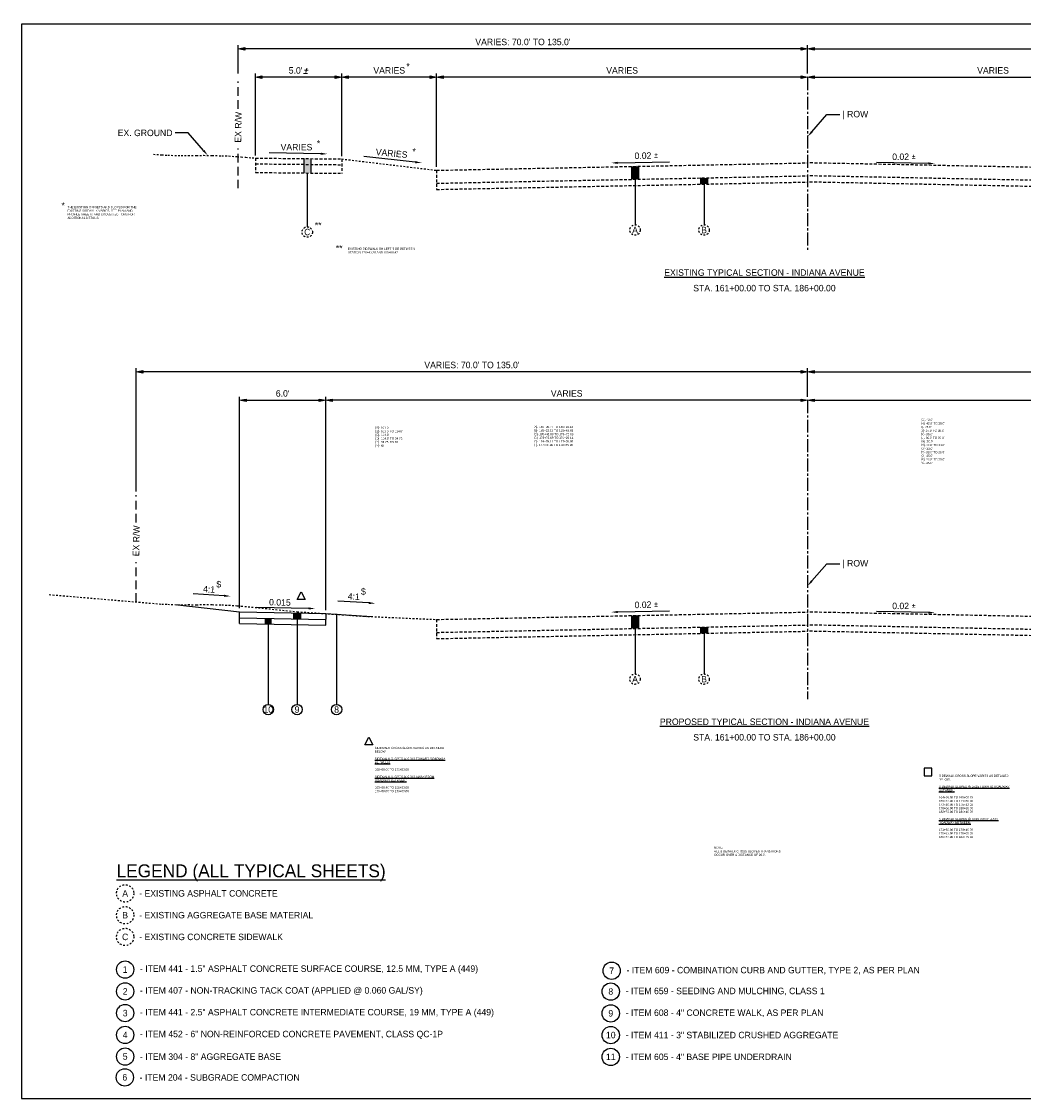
# Model space of a CAD drawing. Header units: feet. Extents: x 19045 to 19136, y 13883 to 14018.
# Tile 1 of 5: x 19045 to 19103, y 13883 to 13945. Entities that reach past the tile are written whole.
import ezdxf
from ezdxf import colors
from ezdxf.entities.mleader import LeaderData, LeaderLine
from ezdxf.math import Vec2, Vec3

# ---------------------------------------------------------------- set-up
doc = ezdxf.new("R2010")
doc.units = ezdxf.units.FT
doc.header["$MEASUREMENT"] = 0
for name, pattern in [('CENTER2', [1.125, 0.75, -0.125, 0.125, -0.125]), ('cl5', [25, 1.25, -1.25, 20, -1.25, 1.25]), ('DASHED', [0.75, 0.5, -0.25]), ('DASHED2', [0.375, 0.25, -0.125]), ('OhDOT_USTN2', [0.11, 0.069, -0.041]), ('OhDOT_USTN3', [0.22, 0.165, -0.055])]:
    doc.linetypes.add(name, pattern=pattern)
for name, color, linetype in [('PF_X_Ground_Line', 3, 'OhDOT_USTN2'), ('PV_P_EOP', 7, 'Continuous'), ('PV_P_Text', 10, 'Continuous'), ('PV_X_EOP', 7, 'OhDOT_USTN3'), ('RW_X_CL_5', 6, 'cl5'), ('RW_X_Right_of_Way', 7, 'ROWEX-COEC')]:
    doc.layers.add(name, color=color, linetype=linetype)
doc.styles.add('Slanted-Normal', font='font31.shx', dxfattribs={"height": 0.125})
doc.styles.add('Straight-Normal', font='font30.shx', dxfattribs={"height": 0.14})
doc.linetypes.add('ROWEX-COEC', pattern='A,0.75,-0.05,["Ex R/W",Straight-Normal,S=1,R=0,X=0,Y=-0.06],-0.7,0.75,-0.3,0.75,-0.3,0.75,-0.3,0.75,-0.3', length=5.7)
doc.dimstyles.new('Dec-1  Slanted', dxfattribs={"dimtxt": 0.125, "dimasz": 0.125, "dimexe": 0.07, "dimexo": 0.07, "dimgap": 0.07, "dimtad": 1, "dimdec": 1, "dimzin": 3, "dimdsep": 46, "dimtxsty": 'Slanted-Normal', "dimblk": 'Dim1', "dimcen": 0, "dimclrd": 95, "dimclre": 95, "dimclrt": 7, "dimadec": 1, "dimazin": 3, "dimtfac": 1, "dimtdec": 1, "dimtix": 1, "dimtofl": 0, "dimtmove": 1, "dimatfit": 3, "dimldrblk": 'Dim1', "dimfxl": 1, "dimtolj": 1, "dimtzin": 0, "dimlwd": -1, "dimlwe": -1, "dimarcsym": 0})

# ---------------------------------------------------------------- blocks, each defined once
blk = doc.blocks.new('Dim1')
h = blk.add_hatch(color=4)
h.dxf.hatch_style = 1
h.paths.add_polyline_path([(0, 0), (-1, -0.2), (-1, 0.2)])
at = {"color": 4}
blk.add_lwpolyline([(0, 0), (-1, -0.2), (-1, 0.2), (0, 0)], dxfattribs=at)
blk = doc.blocks.new('*D887')
at = {"layer": 'Defpoints', "color": 0, "transparency": 16777216}
for p in [(19057.692, 13943.73), (19057.692, 13942.083), (19090.692, 13942.083)]:
    blk.add_point(p, dxfattribs=at)
at = {"layer": 'PV_P_Text', "color": 95, "linetype": 'Continuous', "transparency": 16777216}
for p, q in [((19057.692, 13942.293), (19057.692, 13943.94)), ((19090.692, 13942.293), (19090.692, 13943.94)), ((19090.317, 13943.73), (19058.067, 13943.73))]:
    blk.add_line(p, q, dxfattribs=at)
at = {"layer": 'PV_P_Text', "color": 95, "transparency": 16777216, "xscale": 0.375, "yscale": 0.375, "zscale": 0.375, "rotation": 180}
blk.add_blockref('Dim1', (19057.692, 13943.73), dxfattribs=at)
at = {"layer": 'PV_P_Text', "color": 95, "transparency": 16777216, "xscale": 0.375, "yscale": 0.375, "zscale": 0.375}
blk.add_blockref('Dim1', (19090.692, 13943.73), dxfattribs=at)
at = {"layer": 'PV_P_Text', "color": 7, "transparency": 16777216, "insert": (19074.192, 13944.128), "char_height": 0.375, "attachment_point": 5, "style": 'Slanted-Normal'}
blk.add_mtext("\\A1;VARIES: 70.0' TO 135.0'", dxfattribs=at)
blk = doc.blocks.new('*D883')
at = {"layer": 'Defpoints', "color": 0, "transparency": 16777216}
for p in [(19090.692, 13942.083), (19112.192, 13942.083), (19112.192, 13936.693)]:
    blk.add_point(p, dxfattribs=at)
at = {"layer": 'PV_P_Text', "color": 95, "linetype": 'Continuous', "transparency": 16777216}
for p, q in [((19091.067, 13942.083), (19111.817, 13942.083)), ((19112.192, 13936.903), (19112.192, 13942.293))]:
    blk.add_line(p, q, dxfattribs=at)
at = {"layer": 'PV_P_Text', "color": 95, "transparency": 16777216, "xscale": 0.375, "yscale": 0.375, "zscale": 0.375, "rotation": 180}
blk.add_blockref('Dim1', (19090.692, 13942.083), dxfattribs=at)
at = {"layer": 'PV_P_Text', "color": 95, "transparency": 16777216, "xscale": 0.375, "yscale": 0.375, "zscale": 0.375}
blk.add_blockref('Dim1', (19112.192, 13942.083), dxfattribs=at)
at = {"layer": 'PV_P_Text', "color": 7, "transparency": 16777216, "insert": (19101.442, 13942.48), "char_height": 0.375, "attachment_point": 5, "style": 'Slanted-Normal'}
blk.add_mtext('\\A1;VARIES', dxfattribs=at)
blk = doc.blocks.new('*D884')
at = {"layer": 'Defpoints', "color": 0, "transparency": 16777216}
for p in [(19123.692, 13943.73), (19090.692, 13942.083), (19123.692, 13942.083)]:
    blk.add_point(p, dxfattribs=at)
at = {"layer": 'PV_P_Text', "color": 95, "linetype": 'Continuous', "transparency": 16777216}
for p, q in [((19090.692, 13942.293), (19090.692, 13943.94)), ((19123.692, 13942.293), (19123.692, 13943.94)), ((19091.067, 13943.73), (19123.317, 13943.73))]:
    blk.add_line(p, q, dxfattribs=at)
at = {"layer": 'PV_P_Text', "color": 95, "transparency": 16777216, "xscale": 0.375, "yscale": 0.375, "zscale": 0.375, "rotation": 180}
blk.add_blockref('Dim1', (19090.692, 13943.73), dxfattribs=at)
at = {"layer": 'PV_P_Text', "color": 95, "transparency": 16777216, "xscale": 0.375, "yscale": 0.375, "zscale": 0.375}
blk.add_blockref('Dim1', (19123.692, 13943.73), dxfattribs=at)
at = {"layer": 'PV_P_Text', "color": 7, "transparency": 16777216, "insert": (19107.192, 13944.128), "char_height": 0.375, "attachment_point": 5, "style": 'Slanted-Normal'}
blk.add_mtext("\\A1;VARIES: 45'.0 TO 70.0'", dxfattribs=at)
blk = doc.blocks.new('*D885')
at = {"layer": 'Defpoints', "color": 0, "transparency": 16777216}
for p in [(19069.192, 13942.083), (19090.692, 13942.083), (19069.192, 13936.693)]:
    blk.add_point(p, dxfattribs=at)
at = {"layer": 'PV_P_Text', "color": 95, "linetype": 'Continuous', "transparency": 16777216}
for p, q in [((19069.192, 13936.903), (19069.192, 13942.293)), ((19090.317, 13942.083), (19069.567, 13942.083))]:
    blk.add_line(p, q, dxfattribs=at)
at = {"layer": 'PV_P_Text', "color": 95, "transparency": 16777216, "xscale": 0.375, "yscale": 0.375, "zscale": 0.375, "rotation": 180}
blk.add_blockref('Dim1', (19069.192, 13942.083), dxfattribs=at)
at = {"layer": 'PV_P_Text', "color": 95, "transparency": 16777216, "xscale": 0.375, "yscale": 0.375, "zscale": 0.375}
blk.add_blockref('Dim1', (19090.692, 13942.083), dxfattribs=at)
at = {"layer": 'PV_P_Text', "color": 7, "transparency": 16777216, "insert": (19079.942, 13942.48), "char_height": 0.375, "attachment_point": 5, "style": 'Slanted-Normal'}
blk.add_mtext('\\A1;VARIES', dxfattribs=at)
blk = doc.blocks.new('*D886')
at = {"layer": 'Defpoints', "color": 0, "transparency": 16777216}
for p in [(19063.692, 13942.083), (19063.692, 13937.35), (19069.192, 13936.693)]:
    blk.add_point(p, dxfattribs=at)
at = {"layer": 'PV_P_Text', "color": 95, "linetype": 'Continuous', "transparency": 16777216}
for p, q in [((19063.692, 13937.56), (19063.692, 13942.293)), ((19068.817, 13942.083), (19064.067, 13942.083)), ((19069.192, 13936.903), (19069.192, 13942.293))]:
    blk.add_line(p, q, dxfattribs=at)
at = {"layer": 'PV_P_Text', "color": 95, "transparency": 16777216, "xscale": 0.375, "yscale": 0.375, "zscale": 0.375, "rotation": 180}
blk.add_blockref('Dim1', (19063.692, 13942.083), dxfattribs=at)
at = {"layer": 'PV_P_Text', "color": 95, "transparency": 16777216, "xscale": 0.375, "yscale": 0.375, "zscale": 0.375}
blk.add_blockref('Dim1', (19069.192, 13942.083), dxfattribs=at)
at = {"layer": 'PV_P_Text', "color": 7, "transparency": 16777216, "insert": (19066.442, 13942.48), "char_height": 0.375, "width": 1.47619, "attachment_point": 5, "style": 'Slanted-Normal'}
blk.add_mtext('\\A1;VARIES', dxfattribs=at)
blk = doc.blocks.new('*D888')
at = {"layer": 'Defpoints', "color": 0, "transparency": 16777216}
for p in [(19058.692, 13942.083), (19058.692, 13937.35), (19063.692, 13937.295)]:
    blk.add_point(p, dxfattribs=at)
at = {"layer": 'PV_P_Text', "color": 95, "linetype": 'Continuous', "transparency": 16777216}
for p, q in [((19058.692, 13937.56), (19058.692, 13942.293)), ((19063.317, 13942.083), (19059.067, 13942.083)), ((19063.692, 13937.505), (19063.692, 13942.293))]:
    blk.add_line(p, q, dxfattribs=at)
at = {"layer": 'PV_P_Text', "color": 95, "transparency": 16777216, "xscale": 0.375, "yscale": 0.375, "zscale": 0.375, "rotation": 180}
blk.add_blockref('Dim1', (19058.692, 13942.083), dxfattribs=at)
at = {"layer": 'PV_P_Text', "color": 95, "transparency": 16777216, "xscale": 0.375, "yscale": 0.375, "zscale": 0.375}
blk.add_blockref('Dim1', (19063.692, 13942.083), dxfattribs=at)
at = {"layer": 'PV_P_Text', "color": 7, "transparency": 16777216, "insert": (19061.192, 13942.48), "char_height": 0.375, "width": 1.47619, "attachment_point": 5, "style": 'Slanted-Normal'}
blk.add_mtext("\\A1;5.0'{\\Fitalic|c0;%%P}", dxfattribs=at)
blk = doc.blocks.new('*D890')
at = {"layer": 'Defpoints', "color": 0, "transparency": 16777216}
for p in [(19051.78, 13925.012), (19090.692, 13923.365), (19051.78, 13917.875)]:
    blk.add_point(p, dxfattribs=at)
at = {"layer": 'PV_P_Text', "color": 95, "linetype": 'Continuous', "transparency": 16777216}
for p, q in [((19051.78, 13918.085), (19051.78, 13925.222)), ((19090.692, 13923.575), (19090.692, 13925.222)), ((19090.317, 13925.012), (19052.155, 13925.012))]:
    blk.add_line(p, q, dxfattribs=at)
at = {"layer": 'PV_P_Text', "color": 95, "transparency": 16777216, "xscale": 0.375, "yscale": 0.375, "zscale": 0.375, "rotation": 180}
blk.add_blockref('Dim1', (19051.78, 13925.012), dxfattribs=at)
at = {"layer": 'PV_P_Text', "color": 95, "transparency": 16777216, "xscale": 0.375, "yscale": 0.375, "zscale": 0.375}
blk.add_blockref('Dim1', (19090.692, 13925.012), dxfattribs=at)
at = {"layer": 'PV_P_Text', "color": 7, "transparency": 16777216, "insert": (19071.236, 13925.41), "char_height": 0.375, "attachment_point": 5, "style": 'Slanted-Normal'}
blk.add_mtext("\\A1;VARIES: 70.0' TO 135.0'", dxfattribs=at)
blk = doc.blocks.new('*D891')
at = {"layer": 'Defpoints', "color": 0, "transparency": 16777216}
for p in [(19090.692, 13923.365), (19118.764, 13923.365), (19118.764, 13917.975)]:
    blk.add_point(p, dxfattribs=at)
at = {"layer": 'PV_P_Text', "color": 95, "linetype": 'Continuous', "transparency": 16777216}
for p, q in [((19091.067, 13923.365), (19118.389, 13923.365)), ((19118.764, 13918.185), (19118.764, 13923.575))]:
    blk.add_line(p, q, dxfattribs=at)
at = {"layer": 'PV_P_Text', "color": 95, "transparency": 16777216, "xscale": 0.375, "yscale": 0.375, "zscale": 0.375, "rotation": 180}
blk.add_blockref('Dim1', (19090.692, 13923.365), dxfattribs=at)
at = {"layer": 'PV_P_Text', "color": 95, "transparency": 16777216, "xscale": 0.375, "yscale": 0.375, "zscale": 0.375}
blk.add_blockref('Dim1', (19118.764, 13923.365), dxfattribs=at)
at = {"layer": 'PV_P_Text', "color": 7, "transparency": 16777216, "insert": (19104.728, 13923.762), "char_height": 0.375, "attachment_point": 5, "style": 'Slanted-Normal'}
blk.add_mtext('\\A1;VARIES', dxfattribs=at)
blk = doc.blocks.new('*D892')
at = {"layer": 'Defpoints', "color": 0, "transparency": 16777216}
for p in [(19127.775, 13925.012), (19090.692, 13923.365), (19127.775, 13923.459)]:
    blk.add_point(p, dxfattribs=at)
at = {"layer": 'PV_P_Text', "color": 95, "linetype": 'Continuous', "transparency": 16777216}
for p, q in [((19090.692, 13923.575), (19090.692, 13925.222)), ((19127.775, 13923.669), (19127.775, 13925.222)), ((19091.067, 13925.012), (19127.4, 13925.012))]:
    blk.add_line(p, q, dxfattribs=at)
at = {"layer": 'PV_P_Text', "color": 95, "transparency": 16777216, "xscale": 0.375, "yscale": 0.375, "zscale": 0.375, "rotation": 180}
blk.add_blockref('Dim1', (19090.692, 13925.012), dxfattribs=at)
at = {"layer": 'PV_P_Text', "color": 95, "transparency": 16777216, "xscale": 0.375, "yscale": 0.375, "zscale": 0.375}
blk.add_blockref('Dim1', (19127.775, 13925.012), dxfattribs=at)
at = {"layer": 'PV_P_Text', "color": 7, "transparency": 16777216, "insert": (19109.234, 13925.41), "char_height": 0.375, "attachment_point": 5, "style": 'Slanted-Normal'}
blk.add_mtext("\\A1;VARIES: 45'.0 TO 115.0'", dxfattribs=at)
blk = doc.blocks.new('*D893')
at = {"layer": 'Defpoints', "color": 0, "transparency": 16777216}
for p in [(19062.766, 13923.365), (19090.692, 13923.365), (19062.766, 13917.975)]:
    blk.add_point(p, dxfattribs=at)
at = {"layer": 'PV_P_Text', "color": 95, "linetype": 'Continuous', "transparency": 16777216}
for p, q in [((19062.766, 13918.185), (19062.766, 13923.575)), ((19090.317, 13923.365), (19063.141, 13923.365))]:
    blk.add_line(p, q, dxfattribs=at)
at = {"layer": 'PV_P_Text', "color": 95, "transparency": 16777216, "xscale": 0.375, "yscale": 0.375, "zscale": 0.375, "rotation": 180}
blk.add_blockref('Dim1', (19062.766, 13923.365), dxfattribs=at)
at = {"layer": 'PV_P_Text', "color": 95, "transparency": 16777216, "xscale": 0.375, "yscale": 0.375, "zscale": 0.375}
blk.add_blockref('Dim1', (19090.692, 13923.365), dxfattribs=at)
at = {"layer": 'PV_P_Text', "color": 7, "transparency": 16777216, "insert": (19076.729, 13923.762), "char_height": 0.375, "attachment_point": 5, "style": 'Slanted-Normal'}
blk.add_mtext('\\A1;VARIES', dxfattribs=at)
blk = doc.blocks.new('*D896')
at = {"layer": 'Defpoints', "color": 0, "transparency": 16777216}
for p in [(19062.766, 13923.365), (19057.766, 13911.103), (19062.766, 13911.003)]:
    blk.add_point(p, dxfattribs=at)
at = {"layer": 'PV_P_Text', "color": 95, "linetype": 'Continuous', "transparency": 16777216}
for p, q in [((19057.766, 13911.313), (19057.766, 13923.575)), ((19058.141, 13923.365), (19062.391, 13923.365)), ((19062.766, 13911.213), (19062.766, 13923.575))]:
    blk.add_line(p, q, dxfattribs=at)
at = {"layer": 'PV_P_Text', "color": 95, "transparency": 16777216, "xscale": 0.375, "yscale": 0.375, "zscale": 0.375, "rotation": 180}
blk.add_blockref('Dim1', (19057.766, 13923.365), dxfattribs=at)
at = {"layer": 'PV_P_Text', "color": 95, "transparency": 16777216, "xscale": 0.375, "yscale": 0.375, "zscale": 0.375}
blk.add_blockref('Dim1', (19062.766, 13923.365), dxfattribs=at)
at = {"layer": 'PV_P_Text', "color": 7, "transparency": 16777216, "insert": (19060.266, 13923.762), "char_height": 0.375, "attachment_point": 5, "style": 'Slanted-Normal'}
blk.add_mtext("\\A1;6.0'", dxfattribs=at)

msp = doc.modelspace()

# ---------------------------------------------------------------- hatches: boundary and pattern name
at = {"layer": 'PV_P_Text'}
h = msp.add_hatch(color=256, dxfattribs=at)
h.dxf.hatch_style = 1
h.paths.add_polyline_path([(19061.492, 13937.372), (19061.892, 13937.368), (19061.892, 13936.535), (19061.492, 13936.539)])
h = msp.add_hatch(color=256, dxfattribs=at)
h.dxf.hatch_style = 1
h.paths.add_polyline_path([(19080.492, 13936.919), (19080.892, 13936.927), (19080.892, 13936.177), (19080.492, 13936.169)])
h = msp.add_hatch(color=256, dxfattribs=at)
h.dxf.hatch_style = 1
h.paths.add_polyline_path([(19084.492, 13936.249), (19084.892, 13936.257), (19084.892, 13935.897), (19084.492, 13935.889)])
h = msp.add_hatch(color=256, dxfattribs=at)
h.dxf.hatch_style = 1
h.paths.add_polyline_path([(19061.299, 13911.032), (19060.899, 13911.04), (19060.899, 13910.707), (19061.299, 13910.699)])
h = msp.add_hatch(color=256, dxfattribs=at)
h.dxf.hatch_style = 1
h.paths.add_polyline_path([(19080.492, 13910.891), (19080.892, 13910.899), (19080.892, 13910.149), (19080.492, 13910.141)])
h = msp.add_hatch(color=256, dxfattribs=at)
h.dxf.hatch_style = 1
h.paths.add_polyline_path([(19059.632, 13910.732), (19059.232, 13910.74), (19059.23, 13910.41), (19059.63, 13910.402)])
h = msp.add_hatch(color=256, dxfattribs=at)
h.dxf.hatch_style = 1
h.paths.add_polyline_path([(19084.492, 13910.221), (19084.892, 13910.229), (19084.892, 13909.869), (19084.492, 13909.861)])

# ---------------------------------------------------------------- linework, layer by layer
at = {"layer": 'PF_X_Ground_Line'}
for points in [[(19052.775, 13937.625), (19053.259, 13937.584), (19053.609, 13937.573), (19054.007, 13937.552), (19054.378, 13937.541), (19054.787, 13937.557), (19055.265, 13937.541), (19055.674, 13937.562), (19056.178, 13937.552), (19056.74, 13937.536), (19057.133, 13937.525), (19057.616, 13937.488), (19057.867, 13937.473), (19058.13, 13937.446), (19058.491, 13937.414), (19058.692, 13937.4)], [(19063.692, 13937.35), (19069.192, 13936.693)], [(19046.735, 13912.108), (19053.259, 13911.556), (19053.609, 13911.546), (19054.007, 13911.524), (19054.378, 13911.514), (19054.787, 13911.53), (19055.265, 13911.514), (19055.674, 13911.535), (19056.178, 13911.524), (19056.74, 13911.508), (19057.133, 13911.498), (19057.616, 13911.461), (19057.867, 13911.445), (19061.112, 13911.115), (19065.002, 13910.851), (19069.192, 13910.665)]]:
    msp.add_lwpolyline(points, dxfattribs=at)
at = {"layer": 'PV_P_EOP', "linetype": 'DASHED'}
for points in [[(19057.692, 13940.252), (19057.692, 13941.842)], [(19057.692, 13935.648), (19057.692, 13937.958)], [(19051.78, 13916.285), (19051.78, 13917.875)], [(19051.78, 13911.681), (19051.78, 13913.991)]]:
    msp.add_lwpolyline(points, dxfattribs=at)
at = {"layer": 'PV_P_Text', "linetype": 'ByBlock', "lineweight": -2}
for p, q in [((19062.479, 13937.649), (19059.478, 13937.709)), ((19067.954, 13937.165), (19064.972, 13937.496)), ((19079.687, 13937.127), (19082.688, 13937.187)), ((19097.696, 13937.093), (19094.696, 13937.153)), ((19056.871, 13912.038), (19055.074, 13912.152)), ((19065.259, 13911.621), (19063.463, 13911.735)), ((19061.766, 13911.305), (19058.765, 13911.365)), ((19079.687, 13911.099), (19082.688, 13911.159)), ((19097.696, 13911.065), (19094.696, 13911.125))]:
    msp.add_line(p, q, dxfattribs=at)
at = {"layer": 'PV_P_Text'}
msp.add_line((19062.766, 13911.003), (19065.43, 13910.832), dxfattribs=at)
at = {"layer": 'PV_P_Text', "linetype": 'CENTER2'}
for points in [[(19090.692, 13942.083), (19090.692, 13932.083)], [(19090.692, 13923.365), (19090.692, 13906.055)]]:
    msp.add_lwpolyline(points, dxfattribs=at)
at = {"layer": 'PV_P_Text'}
for points in [[(19061.492, 13937.372), (19061.492, 13936.539)], [(19061.892, 13937.368), (19061.892, 13936.535)], [(19061.692, 13936.537), (19061.692, 13933.414)], [(19080.492, 13936.919), (19080.492, 13936.169)], [(19080.892, 13936.927), (19080.892, 13936.177)], [(19080.692, 13936.173), (19080.692, 13933.533)], [(19084.492, 13936.249), (19084.492, 13935.889)], [(19084.692, 13935.893), (19084.692, 13933.533)], [(19084.892, 13936.257), (19084.892, 13935.897)], [(19054.007, 13911.524), (19057.766, 13911.103)], [(19057.759, 13910.44), (19057.766, 13911.103)], [(19057.766, 13911.103), (19062.766, 13911.003)], [(19060.899, 13911.04), (19060.899, 13910.707)], [(19061.099, 13911.036), (19061.099, 13905.757)], [(19061.299, 13911.032), (19061.299, 13910.699)], [(19062.766, 13911.003), (19062.752, 13910.34)], [(19063.392, 13910.99), (19063.392, 13905.757)], [(19080.492, 13910.891), (19080.492, 13910.141)], [(19080.892, 13910.899), (19080.892, 13910.149)], [(19057.759, 13910.44), (19062.759, 13910.34)], [(19057.766, 13910.77), (19062.766, 13910.67)], [(19059.432, 13910.736), (19059.432, 13905.757)], [(19084.892, 13910.229), (19084.892, 13909.869)], [(19080.692, 13910.145), (19080.692, 13907.506)], [(19084.492, 13910.221), (19084.492, 13909.861)], [(19084.692, 13909.865), (19084.692, 13907.506)]]:
    msp.add_lwpolyline(points, dxfattribs=at)
at = {"layer": 'PV_P_Text', "linetype": 'DASHED2', "ltscale": 0.333}
for centre in [(19061.692, 13933.114), (19080.692, 13933.233), (19084.692, 13933.233), (19080.692, 13907.206), (19084.692, 13907.206)]:
    msp.add_circle(centre, 0.3, dxfattribs=at)
at = {"layer": 'PV_P_Text', "linetype": 'OhDOT_USTN2'}
for centre in [(19051.136, 13894.792), (19051.136, 13893.53), (19051.136, 13892.269)]:
    msp.add_circle(centre, 0.502, dxfattribs=at)
at = {"layer": 'PV_P_Text'}
for centre in [(19051.136, 13890.377), (19079.336, 13890.313), (19051.136, 13889.115), (19079.285, 13889.103), (19051.136, 13887.854), (19079.285, 13887.841), (19051.136, 13886.593), (19079.285, 13886.58), (19051.136, 13885.338), (19079.285, 13885.319), (19051.117, 13884.133)]:
    msp.add_circle(centre, 0.502, dxfattribs=at)
for points in [[(19062.48, 13937.712), (19062.854, 13937.642), (19062.477, 13937.587)], [(19067.961, 13937.227), (19068.327, 13937.123), (19067.948, 13937.102)], [(19079.686, 13937.189), (19079.312, 13937.12), (19079.688, 13937.065)], [(19097.697, 13937.155), (19098.071, 13937.085), (19097.695, 13937.03)], [(19056.867, 13911.975), (19057.245, 13912.014), (19056.875, 13912.1)], [(19065.255, 13911.558), (19065.633, 13911.597), (19065.263, 13911.683)], [(19061.767, 13911.367), (19062.141, 13911.297), (19061.765, 13911.242)], [(19079.686, 13911.162), (19079.312, 13911.092), (19079.688, 13911.037)], [(19097.697, 13911.128), (19098.071, 13911.058), (19097.695, 13911.003)]]:
    msp.add_solid(points, dxfattribs=at)
at = {"layer": 'PV_X_EOP'}
for points in [[(19058.692, 13937.4), (19058.692, 13936.567)], [(19058.692, 13937.4), (19063.692, 13937.35)], [(19058.692, 13937.067), (19063.692, 13937.017)], [(19063.692, 13937.35), (19063.692, 13936.517)], [(19069.192, 13936.693), (19090.692, 13937.123)], [(19112.192, 13936.693), (19090.692, 13937.123)], [(19058.692, 13936.567), (19063.692, 13936.517)], [(19069.192, 13936.693), (19069.192, 13935.583)], [(19069.192, 13935.943), (19090.692, 13936.373)], [(19069.192, 13935.583), (19090.692, 13936.013)], [(19112.192, 13935.943), (19090.692, 13936.373)], [(19112.17, 13935.583), (19090.692, 13936.013)], [(19069.192, 13910.665), (19090.692, 13911.095)], [(19112.192, 13910.665), (19090.692, 13911.095)], [(19069.192, 13910.665), (19069.192, 13909.555)], [(19069.192, 13909.915), (19090.692, 13910.345)], [(19112.192, 13909.915), (19090.692, 13910.345)], [(19069.192, 13909.555), (19090.692, 13909.985)], [(19112.17, 13909.556), (19090.692, 13909.985)]]:
    msp.add_lwpolyline(points, dxfattribs=at)
at = {"layer": 'RW_X_CL_5', "linetype": 'ByBlock'}
msp.add_lwpolyline([(19045.13, 13945.16), (19045.13, 13882.91), (19136.254, 13882.91), (19136.254, 13945.16)], close=True, dxfattribs=at)
at = {"layer": 'RW_X_Right_of_Way'}
for points in [[(19061.566, 13911.814), (19061.116, 13911.814), (19061.341, 13912.264)], [(19065.488, 13903.398), (19065.038, 13903.398), (19065.263, 13903.848)], [(19097.444, 13901.605), (19097.893, 13901.605), (19097.893, 13902.057), (19097.444, 13902.057)]]:
    msp.add_lwpolyline(points, close=True, dxfattribs=at)
for centre in [(19059.432, 13905.445), (19061.099, 13905.445), (19063.392, 13905.445)]:
    msp.add_circle(centre, 0.3, dxfattribs=at)

# ---------------------------------------------------------------- texts
at = {"char_height": 0.375, "width": 29.24884, "attachment_point": 5, "style": 'Slanted-Normal'}
for s, insert in [('{\\LEXISTING TYPICAL SECTION - INDIANA AVENUE}', (19088.192, 13930.764)), ('{\\LPROPOSED TYPICAL SECTION - INDIANA AVENUE}', (19088.192, 13904.736))]:
    msp.add_mtext(s, dxfattribs=dict(at, insert=insert))
at = {"layer": 'PV_P_Text', "style": 'Slanted-Normal'}
for s, rotation, p in [('4:1', 356.90215, (19055.641, 13912.243)), ('4:1', 356.90215, (19064.029, 13911.826)), ('0.015', 358.85424, (19059.475, 13911.483))]:
    msp.add_text(s, height=0.375, rotation=rotation, dxfattribs=at).set_placement(p)
at = {"layer": 'PV_P_Text', "char_height": 0.375, "width": 29.24884, "attachment_point": 5, "style": 'Slanted-Normal'}
for s, insert in [('*', (19067.532, 13942.716)), ('*', (19062.347, 13938.261)), ('VARIES', (19061.066, 13938.032)), ('0.02 {\\fISOCPEUR|b0|i0|c0|p34;%%P}', (19096.283, 13937.475)), ('*', (19047.54, 13934.659)), ('**', (19062.325, 13933.516)), ('**', (19063.542, 13932.184)), ('STA. 161+00.00 TO STA. 186+00.00', (19088.192, 13929.863)), ('$', (19056.563, 13912.685)), ('$', (19064.946, 13912.269)), ('0.02 {\\fISOCPEUR|b0|i0|c0|p34;%%P}', (19096.283, 13911.448)), ('STA. 161+00.00 TO STA. 186+00.00', (19088.192, 13903.836))]:
    msp.add_mtext(s, dxfattribs=dict(at, insert=insert))
at = {"layer": 'PV_P_Text', "char_height": 0.375, "attachment_point": 5, "style": 'Slanted-Normal'}
for s, insert, width, rotation in [('EX R/W', (19057.692, 13939.188), 2.18377, 88.85424), ('VARIES', (19066.582, 13937.674), 29.24884, 354.79857), ('*', (19067.879, 13937.786), 29.24884, 354.79857), ('0.02 {\\fISOCPEUR|b0|i0|c0|p34;%%P}', (19081.349, 13937.544), 29.24884, 1.28192), ('EX R/W', (19051.78, 13915.221), 2.18377, 88.85424), ('0.02 {\\fISOCPEUR|b0|i0|c0|p34;%%P}', (19081.349, 13911.517), 29.24884, 1.28192)]:
    msp.add_mtext(s, dxfattribs=dict(at, insert=insert, width=width, rotation=rotation))
at = {"layer": 'PV_P_Text', "style": 'Slanted-Normal'}
for s, width, gutter_width, insert, char_height, attachment_point in [('A', 2.46234, 0.625, (19080.692, 13933.233), 0.375, 5), ('B', 2.46234, 0.625, (19084.692, 13933.233), 0.375, 5), ('C', 2.46234, 0.625, (19061.692, 13933.114), 0.375, 5), ('A', 2.46234, 0.625, (19080.692, 13907.206), 0.375, 5), ('B', 2.46234, 0.625, (19084.692, 13907.206), 0.375, 5), ('{\\LLEGEND (ALL TYPICAL SHEETS)}', 32.48137, 50.942, (19050.634, 13896.475), 0.74984, 1), ('A', 32.48137, 50.942, (19051.136, 13894.792), 0.375, 5), ('- EXISTING ASPHALT CONCRETE', 32.48137, 50.942, (19051.949, 13894.792), 0.375, 4), ('B', 32.48137, 50.942, (19051.136, 13893.53), 0.375, 5), ('- EXISTING AGGREGATE BASE MATERIAL', 32.48137, 50.942, (19051.949, 13893.53), 0.375, 4), ('C', 32.48137, 50.942, (19051.136, 13892.269), 0.375, 5), ('- EXISTING CONCRETE SIDEWALK', 32.48137, 50.942, (19051.949, 13892.269), 0.375, 4), ('1', 32.48137, 50.942, (19051.136, 13890.377), 0.375, 5), ('- ITEM 441 - 1.5" ASPHALT CONCRETE SURFACE COURSE, 12.5 MM, TYPE A (449)', 32.48137, 50.942, (19051.994, 13890.377), 0.375, 4), ('7', 32.48137, 50.942, (19079.336, 13890.313), 0.375, 5), ('- ITEM 609 - COMBINATION CURB AND GUTTER, TYPE 2, AS PER PLAN', 32.48137, 50.942, (19080.199, 13890.313), 0.375, 4), ('2', 32.48137, 50.942, (19051.136, 13889.115), 0.375, 5), ('- ITEM 407 - NON-TRACKING TACK COAT (APPLIED @ 0.060 GAL/SY)', 32.48137, 50.942, (19051.994, 13889.115), 0.375, 4), ('8', 32.48137, 50.942, (19079.285, 13889.105), 0.375, 5), ('- ITEM 659 - SEEDING AND MULCHING, CLASS 1', 32.48137, 50.942, (19080.148, 13889.105), 0.375, 4), ('3', 32.48137, 50.942, (19051.136, 13887.854), 0.375, 5), ('- ITEM 441 - 2.5" ASPHALT CONCRETE INTERMEDIATE COURSE, 19 MM, TYPE A (449)', 32.48137, 50.942, (19051.994, 13887.854), 0.375, 4), ('9', 32.48137, 50.942, (19079.285, 13887.841), 0.375, 5), ('- ITEM 608 - 4" CONCRETE WALK, AS PER PLAN', 32.48137, 50.942, (19080.148, 13887.844), 0.375, 4), ('4', 32.48137, 50.942, (19051.136, 13886.593), 0.375, 5), ('- ITEM 452 - 6" NON-REINFORCED CONCRETE PAVEMENT, CLASS QC-1P', 32.48137, 50.942, (19051.994, 13886.593), 0.375, 4), ('10', 32.48137, 50.942, (19079.285, 13886.582), 0.3749, 5), ('- ITEM 411 - 3" STABILIZED CRUSHED AGGREGATE ', 32.48137, 50.942, (19080.148, 13886.582), 0.375, 4), ('5', 32.48137, 50.942, (19051.136, 13885.338), 0.375, 5), ('- ITEM 304 - 8" AGGREGATE BASE', 32.48137, 50.942, (19051.994, 13885.331), 0.375, 4), ('11', 32.48137, 50.942, (19079.285, 13885.321), 0.3749, 5), ('- ITEM 605 - 4" BASE PIPE UNDERDRAIN ', 32.48137, 50.942, (19080.148, 13885.321), 0.375, 4), ('6', 32.48137, 50.942, (19051.117, 13884.133), 0.375, 5), ('- ITEM 204 - SUBGRADE COMPACTION', 32.48137, 50.942, (19051.975, 13884.126), 0.375, 4)]:
    msp.add_mtext_dynamic_manual_height_columns(s, width=width, gutter_width=gutter_width, heights=[0], dxfattribs=dict(at, insert=insert, char_height=char_height, attachment_point=attachment_point))
at = {"layer": 'RW_X_Right_of_Way', "char_height": 0.125, "width": 4.08631, "attachment_point": 1, "style": 'Slanted-Normal'}
for s, insert in [('THE EXISTING OFFSETS AND SLOPES FOR THE EXISTING SIDEWALK VARIES. SEE PLAN AND PROFILE SHEETS AND CROSS SECTIONS FOR ADDITIONAL DETAILS. ', (19047.792, 13934.622)), ('EXISTING SIDEWALK ON LEFT SIDE BETWEEN STATION 179+43.28 AND 185+08.47', (19064.048, 13932.209)), ("\\pxi1;[G]- 42.0'\\P[H]- 42.0' TO 25.0'\\P[I]- 25.0'\\P[J]- 25.0' TO 36.0'\\P[K]- 36.0'\\P[L]- 36.0' TO 30.0'\\P[M]- 30.0'\\P[N]- 30.0' TO 33.0'\\P[O]- 33.0'\\P[P]- 33.0' TO 25.0'\\P[Q]- 25.0'\\P[R]- 25.0' TO 35.0'\\P[S]- 35.0' ", (19097.123, 13922.296)), ("\\pxi1;[A]- 101.0' \\P[B]- 101.0' TO 114.0'\\P[C]- 114.0'\\P[D]- 114.0' TO 94.75'\\P[E]- 94.75' TO 80'\\P[F]- 80'", (19065.521, 13921.842)), ('\\pxi1;[A]- 165+20.77 TO 165+22.13 \\P[B]- 165+22.13 TO 165+48.93\\P[C]- 165+48.93 TO 173+72.69\\P[D]- 173+72.69 TO 174+29.11\\P[E]- 174+29.11 TO 177+00.00\\P[F]- 177+00.00 TO 178+85.98', (19074.689, 13921.882)), ('SIDEWALK CROSS SLOPE VARIES AS DETAILED BELOW\\P\\P{\\LSIDEWALK SLOPES @ 0.015 TOWARD ROADWAY BETWEEN:}\\P\\P168+00.00 TO 173+50.00\\P\\P{\\LSIDEWALK SLOPES @ 0.015 AWAY FROM ROADWAY BETWEEN:}\\P\\P163+98.40 TO 168+00.00\\P173+50.00 TO 179+00.00', (19065.605, 13903.284)), ('SIDEWALK CROSS SLOPE VARIES AS DETAILED BELOW.\\P\\P{\\LSIDEWALK SLOPES @ 0.015 TOWARD ROADWAY BETWEEN:\\P}\\P164+58.50 TO 165+08.75\\P169+65.00 TO 171+60.00\\P173+40.00 TO 175+43.00\\P178+05.00 TO 180+65.00\\P182+75.00 TO 184+40.00\\P\\P{\\LSIDEWALK SLOPES @ 0.015 AWAY FROM ROADWAY BETWEEN:\\P\\P}171+60.00 TO 173+40.00\\P175+93.00 TO 178+05.00\\P180+65.00 TO 182+75.00', (19098.307, 13901.668)), ("NOTE:\\PALL SIDEWALK CROSS SLOPES TRANSITIONS OCCUR OVER A DISTANCE OF 20.0'.", (19085.276, 13897.506))]:
    msp.add_mtext(s, dxfattribs=dict(at, insert=insert))
at = {"layer": 'RW_X_Right_of_Way', "char_height": 0.375, "attachment_point": 5, "style": 'Slanted-Normal'}
for s, insert in [('10', (19059.432, 13905.445)), ('9', (19061.099, 13905.445)), ('8', (19063.392, 13905.445))]:
    msp.add_mtext_dynamic_manual_height_columns(s, width=2.46234, gutter_width=0.625, heights=[0], dxfattribs=dict(at, insert=insert))

# ---------------------------------------------------------------- dimensions: what is measured, and where the dimension line sits
at = {"layer": 'PV_P_Text'}
for base, p1, p2, text, picture, middle in [((19057.692, 13943.73), (19090.692, 13942.083), (19057.692, 13942.083), "VARIES: 70.0' TO 135.0'", '*D887', (19074.192, 13944.128)), ((19123.692, 13943.73), (19090.692, 13942.083), (19123.692, 13942.083), "VARIES: 45'.0 TO 70.0'", '*D884', (19107.192, 13944.128)), ((19058.692, 13942.083), (19063.692, 13937.295), (19058.692, 13937.35), "5.0'{\\Fitalic|c0;%%P}", '*D888', (19061.192, 13942.48)), ((19063.692, 13942.083), (19069.192, 13936.693), (19063.692, 13937.35), 'VARIES', '*D886', (19066.442, 13942.48)), ((19069.192, 13942.083), (19090.692, 13942.083), (19069.192, 13936.693), 'VARIES', '*D885', (19079.942, 13942.48)), ((19112.192, 13942.083), (19090.692, 13942.083), (19112.192, 13936.693), 'VARIES', '*D883', (19101.442, 13942.48)), ((19051.78, 13925.012), (19090.692, 13923.365), (19051.78, 13917.875), "VARIES: 70.0' TO 135.0'", '*D890', (19071.236, 13925.41)), ((19127.775, 13925.012), (19090.692, 13923.365), (19127.775, 13923.459), "VARIES: 45'.0 TO 115.0'", '*D892', (19109.234, 13925.41)), ((19062.766, 13923.365), (19057.766, 13911.103), (19062.766, 13911.003), "6.0'", '*D896', (19060.266, 13923.762)), ((19062.766, 13923.365), (19090.692, 13923.365), (19062.766, 13917.975), 'VARIES', '*D893', (19076.729, 13923.762)), ((19118.764, 13923.365), (19090.692, 13923.365), (19118.764, 13917.975), 'VARIES', '*D891', (19104.728, 13923.762))]:
    dim = msp.add_linear_dim(base=base, p1=p1, p2=p2, text=text, dimstyle='Dec-1  Slanted', override={"dimpost": "'"}, dxfattribs=at)
    dim.commit()
    dim.dimension.update_dxf_attribs({"geometry": picture, "text_midpoint": middle})

# ---------------------------------------------------------------- leaders
at = {"layer": 'RW_X_Right_of_Way'}
ml = msp.add_multileader_mtext('Standard', dxfattribs=at)
ml.set_content('| ROW ', color=256, style='Slanted-Normal')
ml.set_leader_properties()
ml.build(insert=Vec2(0, 0))
ml.multileader.update_dxf_attribs({"dogleg_length": 0.25, "arrow_head_size": 0.375, "scale": 3})
ctx = ml.context
ctx.base_point, ctx.scale, ctx.char_height, ctx.arrow_head_size, ctx.landing_gap_size, ctx.plane_origin = Vec3(19092.564, 13939.919), 3, 0.375, 0.375, 0.15, Vec3(19090.748, 13938.615)
notes = []
notes.append((ctx, [(0, (1, 1, 0), (19091.814, 13939.919), (1, 0), 0.75, [(0, [(19090.692, 13938.642)], 0, [])])]))
ctx.mtext.insert, ctx.mtext.flow_direction = Vec3(19092.714, 13940.138), 5
ml = msp.add_multileader_mtext('Standard', dxfattribs=at)
ml.set_content('EX. GROUND', color=256, style='Slanted-Normal')
ml.set_leader_properties()
ml.build(insert=Vec2(0, 0))
ml.multileader.update_dxf_attribs({"dogleg_length": 0.25, "arrow_head_size": 0.375, "scale": 3})
ctx = ml.context
ctx.base_point, ctx.scale, ctx.char_height, ctx.arrow_head_size, ctx.landing_gap_size, ctx.plane_origin = Vec3(19050.488, 13938.861), 3, 0.375, 0.375, 0.15, Vec3(19055.926, 13937.557)
ctx.text_align_type = 2
notes.append((ctx, [(0, (1, 1, 0), (19054.78, 13938.861), (-1, 0), 0.75, [(0, [(19055.926, 13937.557)], 0, [])])]))
ctx.mtext.insert, ctx.mtext.alignment, ctx.mtext.flow_direction = Vec3(19053.88, 13939.049), 3, 5
ml = msp.add_multileader_mtext('Standard', dxfattribs=at)
ml.set_content('| ROW ', color=256, style='Slanted-Normal')
ml.set_leader_properties()
ml.build(insert=Vec2(0, 0))
ml.multileader.update_dxf_attribs({"dogleg_length": 0.25, "arrow_head_size": 0.375, "scale": 3})
ctx = ml.context
ctx.base_point, ctx.scale, ctx.char_height, ctx.arrow_head_size, ctx.landing_gap_size, ctx.plane_origin = Vec3(19092.564, 13913.892), 3, 0.375, 0.375, 0.15, Vec3(19090.748, 13912.588)
notes.append((ctx, [(0, (1, 1, 0), (19091.814, 13913.892), (1, 0), 0.75, [(0, [(19090.692, 13912.614)], 0, [])])]))
ctx.mtext.insert, ctx.mtext.flow_direction = Vec3(19092.714, 13914.11), 5
for ctx, leaders in notes:
    for number, flags, end, landing, length, lines in leaders:
        leader = LeaderData()
        leader.index, (leader.has_last_leader_line, leader.has_dogleg_vector, leader.attachment_direction) = number, flags
        leader.last_leader_point, leader.dogleg_vector, leader.dogleg_length = Vec3(end), Vec3(landing), length
        for number, points, colour, breaks in lines:
            line = LeaderLine()
            line.index, line.vertices, line.color, line.breaks = number, Vec3.list(points), colors.encode_raw_color(colour), breaks
            leader.lines.append(line)
        ctx.leaders.append(leader)

doc.saveas('drawing.dxf')
